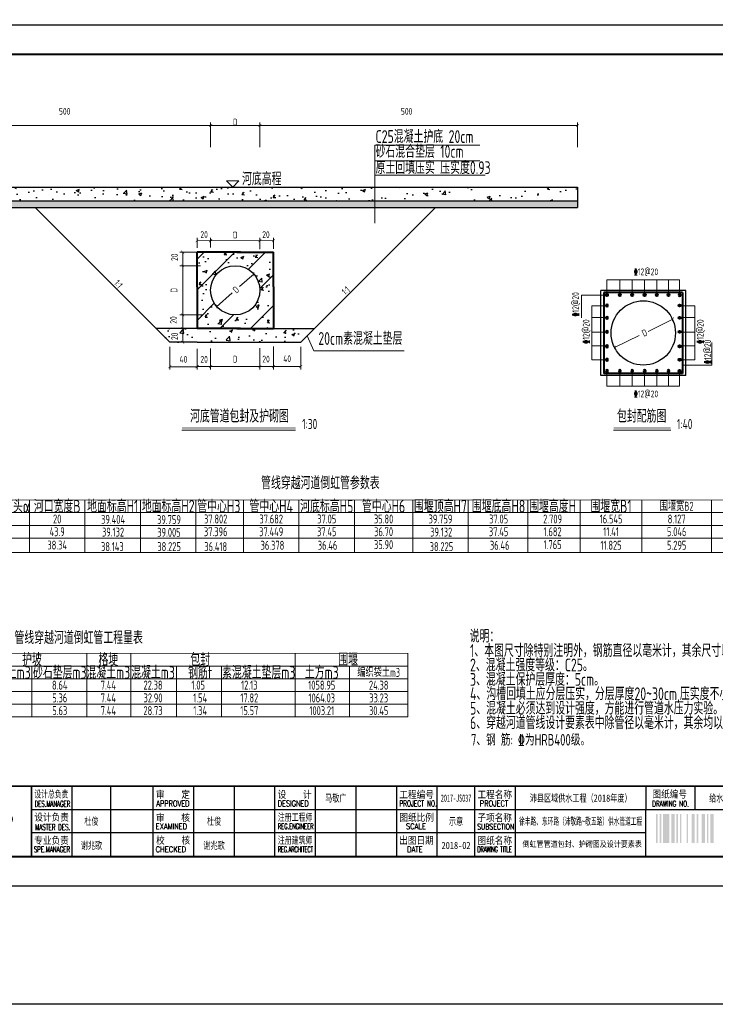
# Model space of a CAD drawing. Extents: x -493406 to 788281, y -294927 to -108123.
# Tile 4 of 9: x 453198 to 455910, y -294927 to -291086. Entities that reach past the tile are written whole.
import ezdxf
from ezdxf.enums import TextEntityAlignment as Align

# ---------------------------------------------------------------- set-up
doc = ezdxf.new("R2010")
doc.units = 0
doc.layers.add('GPSCOMMON', color=7, linetype='Continuous')
doc.layers.add('pp-com', color=7, linetype='Continuous')
for name, color, linetype, lineweight in [('标注', 4, 'Continuous', 13), ('粗线', 1, 'Continuous', 40), ('细线', 7, 'Continuous', 20), ('钢筋', 1, 'Continuous', 40)]:
    doc.layers.add(name, color=color, linetype=linetype, lineweight=lineweight)
doc.styles.add('gpshz', font='tssdeng.shx', dxfattribs={"width": 0.7, "bigfont": 'tssdchn.shx'})
doc.styles.add('图签', font='txt', dxfattribs={"width": 0.66})
doc.styles.add('图签 1', font='romanc.shx', dxfattribs={"width": 0.8})
doc.styles.add('图签1', font='romanc.shx', dxfattribs={"width": 0.8})
doc.dimstyles.new('1bi50', dxfattribs={"dimtxt": 35, "dimasz": 15, "dimexe": 15, "dimexo": 15, "dimgap": 0.01, "dimtad": 1, "dimdec": 0, "dimlfac": 0.5, "dimdsep": 46, "dimtxsty": 'gpshz', "dimblk": 'ARCHTICK', "dimcen": 2.5, "dimclrd": 256, "dimclre": 256, "dimclrt": 256, "dimadec": 0, "dimazin": 0, "dimtfac": 1, "dimtdec": 0, "dimtmove": 2, "dimatfit": 0, "dimfxl": 0, "dimlwd": -1, "dimlwe": -1, "dimarcsym": 0})

# ---------------------------------------------------------------- blocks, each defined once
blk = doc.blocks.new('_ArchTick')
at = {"color": 0, "linetype": 'ByBlock', "const_width": 0.15}
blk.add_lwpolyline([(-0.5, -0.5), (0.5, 0.5)], dxfattribs=at)
blk = doc.blocks.new('*D100')
at = {"layer": 'Defpoints', "color": 0}
for p in [(453889.1, -292290.8), (453833.5, -292344.2), (453889.1, -292344.2)]:
    blk.add_point(p, dxfattribs=at)
at = {"layer": '标注'}
for p, q in [((453885.3, -292290.8), (453822.2, -292290.8)), ((453833.5, -292290.8), (453833.5, -292344.2)), ((453885.3, -292344.2), (453822.2, -292344.2))]:
    blk.add_line(p, q, dxfattribs=at)
at = {"layer": '标注', "xscale": 11.25, "yscale": 11.25, "zscale": 11.25}
for p, rotation in [((453833.5, -292290.8), 90), ((453833.5, -292344.2), 270)]:
    blk.add_blockref('_ArchTick', p, dxfattribs=dict(at, rotation=rotation))
at = {"layer": '标注', "insert": (453801.9, -292321.1), "char_height": 26.25, "attachment_point": 5, "rotation": 90, "style": 'gpshz'}
blk.add_mtext('20', dxfattribs=at)
blk = doc.blocks.new('*D101')
at = {"layer": 'Defpoints', "color": 0}
for p in [(453906.1, -291992.7), (453833.5, -292045.8), (453907, -292045.8)]:
    blk.add_point(p, dxfattribs=at)
at = {"layer": '标注'}
for p, q in [((453902.4, -291992.7), (453822.2, -291992.7)), ((453833.5, -291992.7), (453833.5, -292045.8)), ((453903.2, -292045.8), (453822.2, -292045.8))]:
    blk.add_line(p, q, dxfattribs=at)
at = {"layer": '标注', "xscale": 11.25, "yscale": 11.25, "zscale": 11.25}
for p, rotation in [((453833.5, -291992.7), 90), ((453833.5, -292045.8), 270)]:
    blk.add_blockref('_ArchTick', p, dxfattribs=dict(at, rotation=rotation))
at = {"layer": '标注', "insert": (453801.7, -292012.6), "char_height": 26.25, "attachment_point": 5, "rotation": 90, "style": 'gpshz'}
blk.add_mtext('20', dxfattribs=at)
blk = doc.blocks.new('*D102')
at = {"layer": 'Defpoints', "color": 0}
for p in [(453907, -292045.8), (453833.5, -292237.8), (453908.2, -292237.8)]:
    blk.add_point(p, dxfattribs=at)
at = {"layer": '标注'}
for p, q in [((453903.2, -292045.8), (453822.2, -292045.8)), ((453833.5, -292045.8), (453833.5, -292237.8)), ((453904.5, -292237.8), (453822.2, -292237.8))]:
    blk.add_line(p, q, dxfattribs=at)
at = {"layer": '标注', "xscale": 11.25, "yscale": 11.25, "zscale": 11.25}
for p, rotation in [((453833.5, -292045.8), 90), ((453833.5, -292237.8), 270)]:
    blk.add_blockref('_ArchTick', p, dxfattribs=dict(at, rotation=rotation))
at = {"layer": '标注', "insert": (453799.6, -292141.8), "char_height": 26.2, "attachment_point": 5, "rotation": 90, "style": 'gpshz'}
blk.add_mtext('D', dxfattribs=at)
blk = doc.blocks.new('*D103')
at = {"layer": 'Defpoints', "color": 0}
for p in [(453908.2, -292237.8), (453833.5, -292290.8), (453915.6, -292290.8)]:
    blk.add_point(p, dxfattribs=at)
at = {"layer": '标注'}
for p, q in [((453904.5, -292237.8), (453822.2, -292237.8)), ((453833.5, -292237.8), (453833.5, -292290.8)), ((453911.9, -292290.8), (453822.2, -292290.8))]:
    blk.add_line(p, q, dxfattribs=at)
at = {"layer": '标注', "xscale": 11.25, "yscale": 11.25, "zscale": 11.25}
for p, rotation in [((453833.5, -292237.8), 90), ((453833.5, -292290.8), 270)]:
    blk.add_blockref('_ArchTick', p, dxfattribs=dict(at, rotation=rotation))
at = {"layer": '标注', "insert": (453797.3, -292257.6), "char_height": 26.25, "attachment_point": 5, "rotation": 90, "style": 'gpshz'}
blk.add_mtext('20', dxfattribs=at)
blk = doc.blocks.new('*D104')
at = {"layer": 'Defpoints', "color": 0}
for p in [(453942.3, -291948), (453889.3, -291980.4), (453942.4, -291978.1)]:
    blk.add_point(p, dxfattribs=at)
at = {"layer": '标注'}
for p, q in [((453942.4, -291974.3), (453942.2, -291936.8)), ((453889.3, -291976.6), (453889.2, -291937)), ((453889.2, -291948.2), (453942.3, -291948))]:
    blk.add_line(p, q, dxfattribs=at)
at = {"layer": '标注', "xscale": 11.25, "yscale": 11.25, "zscale": 11.25}
for p, rotation in [((453889.2, -291948.2), 180.1724947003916), ((453942.3, -291948), 0.1724947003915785)]:
    blk.add_blockref('_ArchTick', p, dxfattribs=dict(at, rotation=rotation))
at = {"layer": '标注', "insert": (453917, -291924.4), "char_height": 26.25, "attachment_point": 5, "rotation": 0.1725, "style": 'gpshz'}
blk.add_mtext('20', dxfattribs=at)
blk = doc.blocks.new('*D105')
at = {"layer": 'Defpoints', "color": 0}
for p in [(454134.3, -291948), (453942.4, -291978.1), (454134.4, -291984.4)]:
    blk.add_point(p, dxfattribs=at)
at = {"layer": '标注'}
for p, q in [((454134.4, -291980.7), (454134.2, -291936.8)), ((453942.4, -291974.3), (453942.2, -291937.4)), ((453942.3, -291948.6), (454134.3, -291948))]:
    blk.add_line(p, q, dxfattribs=at)
at = {"layer": '标注', "xscale": 11.25, "yscale": 11.25, "zscale": 11.25}
for p, rotation in [((453942.3, -291948.6), 180.1724947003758), ((454134.3, -291948), 0.1724947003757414)]:
    blk.add_blockref('_ArchTick', p, dxfattribs=dict(at, rotation=rotation))
at = {"layer": '标注', "insert": (454038.4, -291926), "char_height": 26.2, "attachment_point": 5, "rotation": 0.1725, "style": 'gpshz'}
blk.add_mtext('D', dxfattribs=at)
blk = doc.blocks.new('*D106')
at = {"layer": 'Defpoints', "color": 0}
for p in [(454187.3, -291948), (454134.4, -291984.4), (454187.4, -291983.1)]:
    blk.add_point(p, dxfattribs=at)
at = {"layer": '标注'}
for p, q in [((454187.4, -291979.4), (454187.3, -291936.8)), ((454134.4, -291980.7), (454134.2, -291937)), ((454134.3, -291948.2), (454187.3, -291948))]:
    blk.add_line(p, q, dxfattribs=at)
at = {"layer": '标注', "xscale": 11.25, "yscale": 11.25, "zscale": 11.25}
for p, rotation in [((454134.3, -291948.2), 180.1724947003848), ((454187.3, -291948), 0.1724947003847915)]:
    blk.add_blockref('_ArchTick', p, dxfattribs=dict(at, rotation=rotation))
at = {"layer": '标注', "insert": (454158.2, -291924.4), "char_height": 26.25, "attachment_point": 5, "rotation": 0.1725, "style": 'gpshz'}
blk.add_mtext('20', dxfattribs=at)
blk = doc.blocks.new('*D107')
at = {"layer": 'Defpoints', "color": 0}
for p in [(453782.7, -292359.1), (453889.3, -292401.5), (453889.3, -292440)]:
    blk.add_point(p, dxfattribs=at)
at = {"layer": '标注'}
for p, q in [((453782.7, -292362.8), (453782.7, -292451.3)), ((453889.3, -292405.2), (453889.3, -292451.3)), ((453782.7, -292440), (453889.3, -292440))]:
    blk.add_line(p, q, dxfattribs=at)
at = {"layer": '标注', "xscale": 11.25, "yscale": 11.25, "zscale": 11.25, "rotation": 180}
blk.add_blockref('_ArchTick', (453782.7, -292440), dxfattribs=at)
at = {"layer": '标注', "xscale": 11.25, "yscale": 11.25, "zscale": 11.25}
blk.add_blockref('_ArchTick', (453889.3, -292440), dxfattribs=at)
at = {"layer": '标注', "insert": (453836, -292411.1), "char_height": 26.25, "attachment_point": 5, "style": 'gpshz'}
blk.add_mtext('40', dxfattribs=at)
blk = doc.blocks.new('*D108')
at = {"layer": 'Defpoints', "color": 0}
for p in [(454294.1, -292357.9), (454187.4, -292400.3), (454294.1, -292438.8)]:
    blk.add_point(p, dxfattribs=at)
at = {"layer": '标注'}
for p, q in [((454294.1, -292361.6), (454294.1, -292450.1)), ((454187.4, -292404), (454187.4, -292450.1)), ((454187.4, -292438.8), (454294.1, -292438.8))]:
    blk.add_line(p, q, dxfattribs=at)
at = {"layer": '标注', "xscale": 11.25, "yscale": 11.25, "zscale": 11.25, "rotation": 180}
blk.add_blockref('_ArchTick', (454187.4, -292438.8), dxfattribs=at)
at = {"layer": '标注', "xscale": 11.25, "yscale": 11.25, "zscale": 11.25}
blk.add_blockref('_ArchTick', (454294.1, -292438.8), dxfattribs=at)
at = {"layer": '标注', "insert": (454240.8, -292408.9), "char_height": 26.25, "attachment_point": 5, "style": 'gpshz'}
blk.add_mtext('40', dxfattribs=at)
blk = doc.blocks.new('*D109')
at = {"layer": 'Defpoints', "color": 0}
for p in [(453942.4, -291498.8), (452706.6, -291587), (453942.4, -291587)]:
    blk.add_point(p, dxfattribs=at)
at = {"layer": '标注'}
for p, q in [((452706.6, -291583.2), (452706.6, -291487.5)), ((452706.6, -291498.8), (453942.4, -291498.8)), ((453942.4, -291583.2), (453942.4, -291487.5))]:
    blk.add_line(p, q, dxfattribs=at)
at = {"layer": '标注', "xscale": 11.25, "yscale": 11.25, "zscale": 11.25, "rotation": 180}
blk.add_blockref('_ArchTick', (452706.6, -291498.8), dxfattribs=at)
at = {"layer": '标注', "xscale": 11.25, "yscale": 11.25, "zscale": 11.25}
blk.add_blockref('_ArchTick', (453942.4, -291498.8), dxfattribs=at)
at = {"layer": '标注', "insert": (453373.2, -291443.6), "char_height": 26.25, "attachment_point": 5, "style": 'gpshz'}
blk.add_mtext('500', dxfattribs=at)
blk = doc.blocks.new('*D110')
at = {"layer": 'Defpoints', "color": 0}
for p in [(455373.2, -291498.8), (454134.4, -291587), (455373.2, -291587)]:
    blk.add_point(p, dxfattribs=at)
at = {"layer": '标注'}
for p, q in [((454134.4, -291583.2), (454134.4, -291487.5)), ((454134.4, -291498.8), (455373.2, -291498.8)), ((455373.2, -291583.2), (455373.2, -291487.5))]:
    blk.add_line(p, q, dxfattribs=at)
at = {"layer": '标注', "xscale": 11.25, "yscale": 11.25, "zscale": 11.25, "rotation": 180}
blk.add_blockref('_ArchTick', (454134.4, -291498.8), dxfattribs=at)
at = {"layer": '标注', "xscale": 11.25, "yscale": 11.25, "zscale": 11.25}
blk.add_blockref('_ArchTick', (455373.2, -291498.8), dxfattribs=at)
at = {"layer": '标注', "insert": (454706.6, -291443.6), "char_height": 26.25, "attachment_point": 5, "style": 'gpshz'}
blk.add_mtext('500', dxfattribs=at)
blk = doc.blocks.new('*D111')
at = {"layer": 'Defpoints', "color": 0}
for p in [(453889.3, -292366.1), (453942.4, -292365.3), (453942.4, -292438.8)]:
    blk.add_point(p, dxfattribs=at)
at = {"layer": '标注'}
for p, q in [((453889.3, -292369.9), (453889.3, -292450.1)), ((453942.4, -292369), (453942.4, -292450.1)), ((453889.3, -292438.8), (453942.4, -292438.8))]:
    blk.add_line(p, q, dxfattribs=at)
at = {"layer": '标注', "xscale": 11.25, "yscale": 11.25, "zscale": 11.25, "rotation": 180}
blk.add_blockref('_ArchTick', (453889.3, -292438.8), dxfattribs=at)
at = {"layer": '标注', "xscale": 11.25, "yscale": 11.25, "zscale": 11.25}
blk.add_blockref('_ArchTick', (453942.4, -292438.8), dxfattribs=at)
at = {"layer": '标注', "insert": (453917, -292411), "char_height": 26.25, "attachment_point": 5, "style": 'gpshz'}
blk.add_mtext('20', dxfattribs=at)
blk = doc.blocks.new('*D112')
at = {"layer": 'Defpoints', "color": 0}
for p in [(453942.4, -292365.3), (454134.4, -292364.1), (454134.4, -292438.8)]:
    blk.add_point(p, dxfattribs=at)
at = {"layer": '标注'}
for p, q in [((453942.4, -292369), (453942.4, -292450.1)), ((454134.4, -292367.8), (454134.4, -292450.1)), ((453942.4, -292438.8), (454134.4, -292438.8))]:
    blk.add_line(p, q, dxfattribs=at)
at = {"layer": '标注', "xscale": 11.25, "yscale": 11.25, "zscale": 11.25, "rotation": 180}
blk.add_blockref('_ArchTick', (453942.4, -292438.8), dxfattribs=at)
at = {"layer": '标注', "xscale": 11.25, "yscale": 11.25, "zscale": 11.25}
blk.add_blockref('_ArchTick', (454134.4, -292438.8), dxfattribs=at)
at = {"layer": '标注', "insert": (454038.4, -292410.4), "char_height": 26.2, "attachment_point": 5, "style": 'gpshz'}
blk.add_mtext('D', dxfattribs=at)
blk = doc.blocks.new('*D113')
at = {"layer": 'Defpoints', "color": 0}
for p in [(454187.4, -292356.7), (454134.4, -292364.1), (454187.4, -292438.8)]:
    blk.add_point(p, dxfattribs=at)
at = {"layer": '标注'}
for p, q in [((454134.4, -292367.8), (454134.4, -292450.1)), ((454187.4, -292360.4), (454187.4, -292450.1)), ((454134.4, -292438.8), (454187.4, -292438.8))]:
    blk.add_line(p, q, dxfattribs=at)
at = {"layer": '标注', "xscale": 11.25, "yscale": 11.25, "zscale": 11.25, "rotation": 180}
blk.add_blockref('_ArchTick', (454134.4, -292438.8), dxfattribs=at)
at = {"layer": '标注', "xscale": 11.25, "yscale": 11.25, "zscale": 11.25}
blk.add_blockref('_ArchTick', (454187.4, -292438.8), dxfattribs=at)
at = {"layer": '标注', "insert": (454158.6, -292410.1), "char_height": 26.25, "attachment_point": 5, "style": 'gpshz'}
blk.add_mtext('20', dxfattribs=at)
blk = doc.blocks.new('gj')
blk.add_hatch(color=256).paths.add_polyline_path([(2, 0, 1), (-2, 0, 1)])
blk.add_circle((0, 0), 2)
blk = doc.blocks.new('*D114')
at = {"layer": 'Defpoints', "color": 0}
for p in [(453942.4, -291498.8), (454134.4, -291498.8), (454134.4, -291498.8)]:
    blk.add_point(p, dxfattribs=at)
at = {"layer": '标注'}
for p, q in [((453942.4, -291495), (453942.4, -291487.5)), ((453942.4, -291498.8), (454134.4, -291498.8)), ((454134.4, -291495), (454134.4, -291487.5))]:
    blk.add_line(p, q, dxfattribs=at)
at = {"layer": '标注', "xscale": 11.25, "yscale": 11.25, "zscale": 11.25, "rotation": 180}
blk.add_blockref('_ArchTick', (453942.4, -291498.8), dxfattribs=at)
at = {"layer": '标注', "xscale": 11.25, "yscale": 11.25, "zscale": 11.25}
blk.add_blockref('_ArchTick', (454134.4, -291498.8), dxfattribs=at)
at = {"layer": '标注', "insert": (454038.4, -291485.6), "char_height": 26.2, "attachment_point": 5, "style": 'gpshz'}
blk.add_mtext('D', dxfattribs=at)
blk = doc.blocks.new('*U69')
at = {"color": 0}
for p, q in [((129, 10.34), (129, 34.34)), ((142.36, 10.34), (142.36, 34.34)), ((157, 10.34), (157, 34.34)), ((171, 10.34), (171, 34.34)), ((185, 10.34), (185, 34.34)), ((199, 10.34), (199, 34.34)), ((213, 10.34), (213, 34.34)), ((227, 10.34), (227, 34.34)), ((255, 10.34), (255, 34.34)), ((268, 10.34), (268, 34.34)), ((282, 10.34), (282, 34.34)), ((327, 34.34), (327, 26.34)), ((343.88, 34.34), (343.88, 26.34)), ((115, 26.34), (330, 26.34)), ((327, 26.34), (410, 26.34)), ((327, 10.34), (327, 26.34)), ((115, 18.34), (327, 18.34))]:
    blk.add_line(p, q, dxfattribs=at)
blk.add_lwpolyline([(0, 0), (420, 0), (420, 297), (0, 297)], close=True, dxfattribs=at)
for points, const_width in [([(410, 10), (410, 287), (25, 287), (25, 10), (410, 10)], 0.75), ([(25, 34.34), (410, 34.34)], 0.5), ([(115, 10.34), (115, 34.34)], 0.5), ([(241, 10.34), (241, 34.34)], 0.5), ([(327, 10.34), (327, 26.34)], 0.35), ([(327, 26.34), (410, 26.34)], 0.35)]:
    blk.add_lwpolyline(points, dxfattribs=dict(at, const_width=const_width))
for points in [[(330.54, 14.73), (330.54, 24.73), (331.09, 14.73), (331.09, 24.73)], [(331.74, 14.73), (331.74, 24.73), (332.29, 14.73), (332.29, 24.73)], [(332.94, 14.73), (332.94, 24.73), (335.14, 14.73), (335.14, 24.73)], [(335.79, 14.73), (335.79, 24.73), (336.89, 14.73), (336.89, 24.73)], [(337.54, 14.73), (337.54, 24.73), (338.09, 14.73), (338.09, 24.73)], [(338.74, 14.73), (338.74, 24.73), (339.29, 14.73), (339.29, 24.73)], [(341.04, 14.73), (341.04, 24.73), (341.59, 14.73), (341.59, 24.73)], [(342.79, 14.73), (342.79, 24.73), (343.89, 14.73), (343.89, 24.73)], [(344.54, 14.73), (344.54, 24.73), (345.09, 14.73), (345.09, 24.73)], [(346.29, 14.73), (346.29, 24.73), (347.39, 14.73), (347.39, 24.73)], [(348.04, 14.73), (348.04, 24.73), (348.59, 14.73), (348.59, 24.73)], [(349.24, 14.73), (349.24, 24.73), (350.34, 14.73), (350.34, 24.73)]]:
    blk.add_solid(points, dxfattribs=at)
at = {"color": 0, "linetype": 'Continuous'}
for s, height, style, width, p in [('设计总负责', 2.5, '图签', 0.67, (115.98, 30.39)), ('审    定', 2.5, '图签', 0.85, (157.92, 30.22)), ('设    计', 2.5, '图签', 0.85, (199.94, 30.25)), ('工程编号', 2.5, '图签', 0.85, (241.94, 30.2)), ('工程名称', 2.5, '图签', 0.85, (268.91, 30.22)), ('图纸编号', 2.5, '图签', 0.85, (329.28, 30.36)), ('DES.MANAGER', 2, '图签1', 0.55, (116.1, 27.26)), ('APPROVED', 2, '图签 1', 0.75, (158.02, 27.38)), ('DESIGNED', 2, '图签 1', 0.78, (199.99, 27.38)), ('PROJECT NO.', 2, '图签 1', 0.6, (241.93, 27.38)), ('PROJECT', 2, '图签 1', 0.8, (269.68, 27.39)), ('DRAWING NO.', 2, '图签 1', 0.59, (329.18, 27.29)), ('CSCEC AECOM CONSULTANTS CO.,LTD', 3, '图签', 1.07, (41.06, 21.47)), ('设计负责', 2.5, '图签', 0.85, (115.98, 22.4)), ('审    核', 2.5, '图签', 0.85, (157.92, 22.21)), ('注册工程师', 2.5, '图签', 0.68, (200, 22.38)), ('图纸比例', 2.5, '图签', 0.85, (241.94, 22.31)), ('子项名称', 2.5, '图签', 0.85, (268.88, 22.24)), ('MASTER DES.', 2, '图签1', 0.57, (116.21, 19.2)), ('EXAMINED', 2, '图签 1', 0.79, (157.88, 19.46)), ('REG.ENGINEER', 2, '图签 1', 0.53, (199.98, 19.5)), ('SCALE', 2, '图签 1', 0.8, (244.22, 19.48)), ('SUBSECTION', 2, '图签 1', 0.64, (268.76, 19.39)), ('专业负责', 2.5, '图签', 0.85, (115.95, 14.38)), ('校    核', 2.5, '图签', 0.85, (158, 14.42)), ('注册建筑师', 2.5, '图签', 0.68, (200.02, 14.45)), ('出图日期', 2.5, '图签', 0.85, (241.87, 14.4)), ('图纸名称', 2.5, '图签', 0.85, (268.91, 14.33)), ('SPE.MANAGER', 2, '图签 1', 0.56, (115.81, 11.53)), ('CHECKED', 2, '图签 1', 0.85, (157.85, 11.55)), ('REG.ARCHITECT', 2, '图签 1', 0.5, (199.98, 11.52)), ('DATE', 2, '图签 1', 0.8, (244.61, 11.52)), ('DRAWING TITLE', 2, '图签 1', 0.5, (268.86, 11.53))]:
    blk.add_text(s, height=height, dxfattribs=dict(at, style=style, width=width)).set_placement(p)
at = {"color": 0, "linetype": 'Continuous', "style": '图签', "flags": 8}
for tag, width, p, p2 in [('设计总负责', 0.611046, (130.25, 28.99), (141.11, 28.99)), ('工程名称', 2.988281, (283.25, 28.99), (325.75, 28.99)), ('图纸编号', 2.575163, (345.13, 28.99), (381.76, 28.99)), ('子项名称', 2.988281, (283.25, 20.99), (325.75, 20.99))]:
    blk.add_attdef(tag, text='', height=2.5, dxfattribs=dict(at, width=width)).set_placement(p, p2, align=Align.FIT)
at = {"color": 0, "linetype": 'Continuous', "ltscale": 0.055, "style": '图签', "flags": 8}
for tag, width, p, p2 in [('审定', 1.617188, (172.25, 28.99), (183.75, 28.99)), ('设计', 1.617188, (214.25, 28.99), (225.75, 28.99)), ('工程编号', 0.738284, (256.25, 28.99), (266.75, 28.99)), ('版本', 1.530605, (397.87, 28.99), (408.75, 28.99)), ('设计负责', 0.763807, (130.25, 20.99), (141.11, 20.99)), ('审核', 1.617188, (172.25, 20.99), (183.75, 20.99)), ('注册工程师', 0.646875, (214.25, 20.99), (225.75, 20.99)), ('图纸比例', 0.738284, (256.25, 20.99), (266.75, 20.99)), ('专业负责', 0.763807, (130.25, 12.65), (141.11, 12.65)), ('校核', 1.617188, (172.25, 12.65), (183.75, 12.65)), ('注册建筑师', 0.646875, (214.25, 12.65), (225.75, 12.65)), ('出图日期', 0.738284, (256.25, 12.65), (266.75, 12.65))]:
    blk.add_attdef(tag, text='', height=2.5, dxfattribs=dict(at, width=width)).set_placement(p, p2, align=Align.FIT)
at = {"color": 0, "linetype": 'Continuous', "style": '图签'}
for tag, p, width in [('设计证书', (43.26, 16.37), 1.55), ('咨询证书', (43.26, 12.88), 0.9)]:
    blk.add_attdef(tag, p, '', height=2, dxfattribs=dict(at, width=width))
at = {"color": 0, "linetype": 'Continuous', "style": '图签', "width": 0.85}
for tag, height, p in [('图纸名称_2_1', 2.2, (305.02, 15.12)), ('图纸名称_1_1', 2.5, (305.02, 13.35)), ('图纸名称_2_2', 2.2, (305.02, 11.51))]:
    blk.add_attdef(tag, text='', height=height, dxfattribs=at).set_placement(p, align=Align.CENTER)
blk = doc.blocks.new('20180504.1549202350')
at = {"layer": 'GPSCOMMON'}
h = blk.add_hatch(dxfattribs=at)
h.set_pattern_fill('AR-CONC', color=256, scale=0.666665, style=0)
h.set_pattern_definition([(50, (-826994.75, 120565.01), (121.456142, -10.6260305), [12.699968, -139.699651]), (355, (-826994.75, 120565.01), (-23.495556, 127.370912), [10.159975, -111.76011]), (100.451445, (-826984.63, 120564.13), (97.960586, 116.744876), [10.793312, -118.726533]), (46.1842, (-826994.75, 120598.88), (180.718909, -28.028149), [19.049952, -209.549476]), (96.635558, (-826979.7, 120596.54), (158.269027, 164.950337), [16.189975, -178.08996]), (351.184151, (-826994.75, 120598.88), (158.269027, 164.950337), [15.23994, -167.639402]), (21, (-826977.82, 120590.41), (101.076008, -68.176628), [12.699968, -139.699651]), (326, (-826977.82, 120590.41), (41.201249, 122.79167), [10.159975, -111.759721]), (71.451445, (-826969.4, 120584.73), (142.277257, 54.615043), [10.793312, -118.726328]), (37.5, (-826994.75, 120565.013), (2.0590637, 56.369885), [0, -110.4050573, 0, -113.4530497, 0, -112.183053]), (7.5, (-826994.75, 120565.013), (44.5463303, 66.786883), [0, -64.6851716, 0, -107.8650637, 0, -42.7565598]), (327.5, (-827032.513, 120565.013), (90.3935041, -3.8191531), [0, -42.3332275, 0, -132.0796698, 0, -175.259562]), (317.5, (-827049.446, 120565.01), (98.7525407, 16.9509516), [0, -55.033196, 0, -87.7144474, 0, -124.459689])])
h.paths.add_polyline_path([(454926.38, -291739.11), (453185.05, -291739.11), (453238.38, -291792.44), (454873.04, -291792.44)])
h.paths.add_polyline_path([(452706.56, -291739.11), (452706.56, -291792.44), (453238.38, -291792.44), (453185.05, -291739.11)])
h.paths.add_polyline_path([(455373.22, -291792.44), (455373.22, -291739.11), (454926.38, -291739.11), (454873.04, -291792.44)])
h = blk.add_hatch(dxfattribs=at)
h.set_pattern_fill('DOTS', color=256, scale=13.3333, style=0)
h.set_pattern_definition([(0, (-826994.751, 120565.013), (10.58330687, 21.16661375), [0, -21.16661375])])
h.paths.add_polyline_path([(454873.04, -291792.44), (453238.38, -291792.44), (453265.05, -291819.11), (454846.38, -291819.11)])
h.paths.add_polyline_path([(452706.56, -291792.44), (452706.56, -291819.11), (453265.05, -291819.11), (453238.38, -291792.44)])
h.paths.add_polyline_path([(455373.22, -291819.11), (455373.22, -291792.44), (454873.04, -291792.44), (454846.38, -291819.11)])
h = blk.add_hatch(dxfattribs=at)
h.set_pattern_fill('ANSI31', color=256, scale=26.6666, style=0)
h.set_pattern_definition([(45, (-200347.76, -24885.18), (-59.868224, 59.868224), [])])
h.paths.add_polyline_path([(454187.42, -291992.73), (454044.58, -291992.73), (453889.33, -291992.73), (453889.33, -292128.44), (453889.33, -292290.82), (454059.42, -292290.82), (454187.42, -292290.82), (454187.42, -292128.44)])
h.paths.add_polyline_path([(454134.38, -292141.78, -1), (453942.38, -292141.78, -1)], flags=16)
h.paths.add_polyline_path([(453828.11, -292345.9), (453828.11, -292296.36), (453782.35, -292296.36), (453782.35, -292345.9)], flags=9)
h = blk.add_hatch(dxfattribs=at)
h.set_pattern_fill('AR-CONC', color=256, scale=0.666665, style=0)
h.set_pattern_definition([(50, (-771055.63, 171698.15), (121.456142, -10.6260305), [12.699968, -139.699651]), (355, (-771055.63, 171698.15), (-23.495556, 127.370912), [10.159975, -111.76011]), (100.451445, (-771045.51, 171697.26), (97.960586, 116.744876), [10.793312, -118.726533]), (46.1842, (-771055.63, 171732.01), (180.718909, -28.028149), [19.049952, -209.549476]), (96.635558, (-771040.57, 171729.68), (158.269027, 164.950337), [16.189975, -178.08996]), (351.184151, (-771055.63, 171732.01), (158.269027, 164.950337), [15.23994, -167.639402]), (21, (-771038.69, 171723.55), (101.076008, -68.176628), [12.699968, -139.699651]), (326, (-771038.7, 171723.55), (41.201249, 122.79167), [10.159975, -111.759721]), (71.451445, (-771030.27, 171717.86), (142.277257, 54.615043), [10.793312, -118.726328]), (37.5, (-771055.628, 171698.146), (2.0590637, 56.369885), [0, -110.4050573, 0, -113.4530497, 0, -112.183053]), (7.5, (-771055.63, 171698.146), (44.5463303, 66.786883), [0, -64.6851716, 0, -107.8650637, 0, -42.7565598]), (327.5, (-771093.39, 171698.146), (90.3935041, -3.8191531), [0, -42.3332275, 0, -132.07967, 0, -175.259562]), (317.5, (-771110.32, 171698.146), (98.7525407, 16.9509516), [0, -55.033196, 0, -87.7144474, 0, -124.459689])])
h.paths.add_polyline_path([(454187.42, -291992.73), (454044.58, -291992.73), (453889.33, -291992.73), (453889.33, -292128.44), (453889.33, -292290.82), (454059.42, -292290.82), (454187.42, -292290.82), (454187.42, -292128.44)])
h.paths.add_polyline_path([(454134.38, -292141.78, -1), (453942.38, -292141.78, -1)], flags=16)
h = blk.add_hatch(dxfattribs=at)
h.set_pattern_fill('AR-CONC', color=256, scale=0.666665, style=0)
h.set_pattern_definition([(50, (-200347.76, -24885.18), (121.456142, -10.62603), [12.699968, -139.69965]), (355, (-200347.76, -24885.18), (-23.495159, 127.370777), [10.159975, -111.75972]), (100.451, (-200337.64, -24886.07), (97.961423, 116.744167), [10.793306, -118.72637]), (46.1842, (-200347.76, -24851.32), (180.71891, -28.02815), [19.04995, -209.549476]), (96.6356, (-200332.7, -24853.65), (158.269094, 164.94996), [16.18996, -178.089555]), (351.184, (-200347.76, -24851.32), (158.26934, 164.949666), [15.23996, -167.63958]), (21, (-200330.83, -24859.78), (101.076334, -68.176842), [12.699968, -139.69965]), (326, (-200330.83, -24859.78), (41.20125, 122.79167), [10.159975, -111.75972]), (71.4514, (-200322.4, -24865.46), (142.277305, 54.615102), [10.793306, -118.72637]), (37.5, (-200347.76, -24885.183), (2.0590637, 56.369885), [0, -110.405057, 0, -113.45305, 0, -112.183053]), (7.5, (-200347.76, -24885.18), (44.5463303, 66.786883), [0, -64.6851716, 0, -107.8650637, 0, -42.75656]), (327.5, (-200385.522, -24885.183), (90.393504, -3.819153), [0, -42.3332275, 0, -132.07967, 0, -175.259562]), (317.5, (-200402.456, -24885.18), (98.752541, 16.950952), [0, -55.033196, 0, -87.714447, 0, -124.459689])])
h.paths.add_polyline_path([(454347.42, -292290.82), (454187.42, -292290.82), (454044.58, -292290.82), (453889.33, -292290.82), (453729.33, -292290.82), (453782.67, -292344.15), (453889.33, -292344.15), (454214.67, -292344.15), (454294.09, -292344.15)])
h.paths.add_polyline_path([(453828.11, -292345.9), (453828.11, -292296.36), (453782.35, -292296.36), (453782.35, -292345.9)], flags=9)
for p, q in [((452706.56, -291739.11), (455373.22, -291739.11)), ((455373.22, -291739.11), (455373.22, -291819.11)), ((452706.56, -291792.44), (455373.22, -291792.44)), ((452706.56, -291819.11), (455373.22, -291819.11)), ((455464.02, -292473.71), (455464.02, -292142.71)), ((455795.02, -292142.71), (455464.02, -292142.71)), ((455795.02, -292473.71), (455795.02, -292142.71)), ((453889.33, -292290.82), (453729.33, -292290.82)), ((454187.42, -292290.82), (454347.42, -292290.82)), ((453889.33, -292344.15), (453782.67, -292344.15)), ((453889.33, -292344.15), (454214.67, -292344.15)), ((454214.67, -292344.15), (454294.09, -292344.15)), ((455795.02, -292473.71), (455464.02, -292473.71))]:
    blk.add_line(p, q, dxfattribs=at)
blk.add_lwpolyline([(451460.3, -283910.4), (458292.3, -283910.4), (458292.3, -294926.9), (451460.3, -294926.9)], close=True, dxfattribs=at)
for centre, radius in [((454038.38, -292141.78), 96), ((455629.52, -292308.21), 125.5)]:
    blk.add_circle(centre, radius, dxfattribs=at)
at = {"layer": '标注'}
for p, q in [((454582.11, -291879.36), (454582.11, -291575.44)), ((454582.11, -291575.44), (454991.7, -291575.44)), ((454582.11, -291636.5), (454992.6, -291636.5)), ((454582.11, -291692.22), (455013.2, -291692.22)), ((454052.3, -291715.12), (454004.32, -291715.12)), ((454004.32, -291715.12), (454028.31, -291739.11)), ((454028.31, -291739.11), (454052.3, -291715.12)), ((454112.11, -292077.99), (454055.27, -292127.17)), ((455487.82, -292160.11), (455487.82, -292100.61)), ((455487.82, -292100.61), (455771.22, -292100.61)), ((455537.62, -292160.11), (455537.62, -292100.61)), ((455585.92, -292160.11), (455585.92, -292100.61)), ((455634.72, -292160.11), (455634.72, -292100.61)), ((455682.02, -292160.11), (455682.02, -292100.61)), ((455727.62, -292160.11), (455727.62, -292100.61)), ((455771.22, -292160.11), (455771.22, -292100.61)), ((453964.64, -292205.57), (454026.83, -292151.77)), ((455476.22, -292160.81), (455387.87, -292160.81)), ((455387.87, -292248.57), (455387.87, -292160.81)), ((455487.82, -292202.51), (455428.32, -292202.51)), ((455428.32, -292202.51), (455428.32, -292412.51)), ((455771.22, -292202.51), (455830.73, -292202.51)), ((455830.73, -292202.51), (455830.73, -292412.51)), ((455487.82, -292247.61), (455428.32, -292247.61)), ((455744.87, -292253.81), (455647.87, -292301.91)), ((455771.22, -292247.61), (455830.73, -292247.61)), ((454318.92, -292319.33), (454344.41, -292377.75)), ((455487.82, -292305.31), (455428.32, -292305.31)), ((455519.17, -292363.62), (455613.11, -292317.92)), ((455771.22, -292305.31), (455830.73, -292305.31)), ((455487.82, -292358.81), (455428.32, -292358.81)), ((455771.22, -292358.81), (455830.73, -292358.81)), ((455897.27, -292433.61), (455897.27, -292345.86)), ((454344.41, -292377.75), (454697.4, -292377.75)), ((455487.82, -292412.51), (455428.32, -292412.51)), ((455771.22, -292412.51), (455830.73, -292412.51)), ((455782.82, -292433.61), (455897.27, -292433.61)), ((455487.82, -292456.31), (455487.82, -292515.82)), ((455537.62, -292456.31), (455537.62, -292515.82)), ((455585.92, -292456.31), (455585.92, -292515.82)), ((455634.72, -292456.31), (455634.72, -292515.82)), ((455682.02, -292456.31), (455682.02, -292515.82)), ((455727.62, -292456.31), (455727.62, -292515.82)), ((455771.22, -292456.31), (455771.22, -292515.82)), ((455487.82, -292515.82), (455771.22, -292515.82)), ((453830.12, -292687.82), (454273.88, -292687.82)), ((455513.85, -292687.82), (455736.83, -292687.82)), ((453235.77, -292959.4), (453235.77, -293164.1)), ((453452.22, -292959.4), (453452.22, -293164.1)), ((453668.67, -292959.4), (453668.67, -293164.1)), ((453885.13, -292959.4), (453885.13, -293164.1)), ((454070.34, -292959.4), (454070.34, -293164.1)), ((454286.79, -292959.4), (454286.79, -293164.1)), ((454503.24, -292959.4), (454503.24, -293164.1)), ((454730.32, -292959.4), (454730.32, -293164.1)), ((454946.77, -292959.4), (454946.77, -293164.1)), ((455179, -292959.4), (455179, -293164.1)), ((455383.13, -292959.4), (455383.13, -293164.1)), ((455624.39, -292959.4), (455624.39, -293164.1)), ((455894.81, -292959.4), (455894.81, -293164.1)), ((452298.31, -293009.01), (456502.85, -293009.01)), ((452298.31, -293058.61), (456502.85, -293058.61)), ((452298.31, -293108.22), (456502.85, -293108.22)), ((452298.31, -293164.1), (456502.85, -293164.1)), ((453459.4, -293557.71), (453459.4, -293806.06)), ((453631.5, -293557.71), (453631.5, -293806.06)), ((454272, -293557.71), (454272, -293806.06)), ((452632.01, -293607.54), (454711.4, -293607.54)), ((453245.68, -293607.38), (453245.68, -293806.05)), ((453808.9, -293607.38), (453808.9, -293806.06)), ((453984.83, -293607.38), (453984.83, -293806.06)), ((454484.03, -293607.54), (454484.03, -293806.06)), ((452341.2, -293657.21), (454711.4, -293657.21)), ((452341.2, -293706.88), (454711.4, -293706.88)), ((452341.2, -293756.38), (454711.4, -293756.55)), ((452341.2, -293756.39), (454711.4, -293756.39)), ((452341.2, -293806.05), (454711.4, -293806.06))]:
    blk.add_line(p, q, dxfattribs=at)
for points, const_width in [([(453830.12, -292678.85), (454273.88, -292678.85)], 3.75), ([(455513.85, -292678.85), (455736.83, -292678.85)], 3.75), ([(452298.31, -292959.4), (456502.85, -292959.4), (456502.85, -293164.1)], 3.01), ([(452341.2, -293557.87), (454711.4, -293557.87), (454711.4, -293806.06)], 3.02)]:
    blk.add_lwpolyline(points, dxfattribs=dict(at, const_width=const_width))
at = {"layer": '粗线'}
for p, q in [((453889.33, -292128.44), (453889.33, -291992.73)), ((454059.42, -291992.73), (453889.33, -291992.73)), ((454044.58, -291992.73), (454187.42, -291992.73)), ((454187.42, -292128.44), (454187.42, -291992.73)), ((453889.33, -292128.44), (453889.33, -292290.82)), ((454187.42, -292128.44), (454187.42, -292290.82)), ((455476.22, -292150.71), (455476.22, -292465.71)), ((455782.82, -292150.71), (455476.22, -292150.71)), ((455782.82, -292150.71), (455782.82, -292465.71)), ((454059.42, -292290.82), (453889.33, -292290.82)), ((454044.58, -292290.82), (454187.42, -292290.82)), ((455782.82, -292465.71), (455476.22, -292465.71))]:
    blk.add_line(p, q, dxfattribs=at)
at = {"layer": '细线'}
for p, q in [((453257.62, -291819.11), (453782.67, -292344.15)), ((454819.14, -291819.11), (454294.09, -292344.15))]:
    blk.add_line(p, q, dxfattribs=at)
at = {"layer": 'pp-com'}
ref = blk.add_blockref('*U69', (451944.4, -294464.23), dxfattribs=dict(at, xscale=11.3, yscale=11.3, zscale=11.3))
ref.add_attrib('图纸编号', '给水－施－A－04－水－10', dxfattribs={"layer": '0', "color": 0, "height": 28.25, "style": '图签', "width": 0.7, "flags": 8}).set_placement((456051.32, -294136.65), align=Align.CENTER)
ref.add_attrib('子项名称', '徐丰路、东环路（沛敬路~敬五路）供水管道工程', dxfattribs={"layer": '0', "color": 0, "height": 28.25, "style": '图签', "width": 0.552871, "flags": 8}).set_placement((455145.13, -294227.05), (455625.38, -294227.05), align=Align.FIT)
ref.add_attrib('工程名称', '沛县区域供水工程（2018年度）', dxfattribs={"layer": '0', "color": 0, "height": 28.25, "style": '图签', "width": 0.7, "flags": 8}).set_placement((455385.25, -294136.65), align=Align.CENTER)
ref.add_attrib('出图日期', '2018-02', dxfattribs={"layer": '0', "color": 0, "height": 28.25, "style": '图签', "width": 0.7, "flags": 8}).set_placement((454899.35, -294321.28), align=Align.CENTER)
ref.add_attrib('图纸比例', '示意', dxfattribs={"layer": '0', "color": 0, "height": 28.25, "style": '图签', "width": 0.7, "flags": 8}).set_placement((454899.35, -294227.05), align=Align.CENTER)
ref.add_attrib('工程编号', '2017-JS037', dxfattribs={"layer": '0', "color": 0, "height": 28.25, "style": '图签', "width": 0.587346, "flags": 8}).set_placement((454840.03, -294136.65), (454958.68, -294136.65), align=Align.FIT)
ref.add_attrib('设计', '马敬广', dxfattribs={"layer": '0', "color": 0, "height": 28.25, "style": '图签', "width": 0.7, "flags": 8}).set_placement((454430.4, -294136.65), align=Align.CENTER)
ref.add_attrib('校核', '谢兆歌', dxfattribs={"layer": '0', "color": 0, "height": 28.25, "style": '图签', "width": 0.7, "flags": 8}).set_placement((453955.8, -294321.28), align=Align.CENTER)
ref.add_attrib('审核', '杜俊', dxfattribs={"layer": '0', "color": 0, "height": 28.25, "style": '图签', "width": 0.7, "flags": 8}).set_placement((453955.8, -294227.05), align=Align.CENTER)
ref.add_attrib('专业负责', '谢兆歌', dxfattribs={"layer": '0', "color": 0, "height": 28.25, "style": '图签', "width": 0.7, "flags": 8}).set_placement((453477.6, -294321.28), align=Align.CENTER)
ref.add_attrib('设计负责', '杜俊', dxfattribs={"layer": '0', "color": 0, "height": 28.25, "style": '图签', "width": 0.7, "flags": 8}).set_placement((453477.6, -294227.05), align=Align.CENTER)
ref.add_attrib('图纸名称_1_1', '倒虹管管道包封、护砌图及设计要素表', dxfattribs={"layer": '0', "color": 0, "height": 23, "style": '图签', "width": 0.85}).set_placement((455391.16, -294313.32), align=Align.CENTER)
at = {"layer": '标注', "yscale": 11.25, "zscale": 11.25}
for p, xscale, rotation in [((454110.98, -292078.97), 11.2499999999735, 40.8651172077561), ((453965.78, -292204.59), 11.2499999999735, 220.8651172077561), ((455744.87, -292253.81), 11.25000000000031, 25.94412382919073), ((455518.71, -292364.94), 11.25000000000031, 205.9441238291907)]:
    blk.add_blockref('_ArchTick', p, dxfattribs=dict(at, xscale=xscale, rotation=rotation))
at = {"layer": '钢筋', "yscale": 2, "zscale": 2, "rotation": 180}
for p, xscale in [((455487.82, -292160.11), 2), ((455537.62, -292160.11), 2), ((455585.92, -292160.11), 2), ((455634.72, -292160.11), 2), ((455682.02, -292160.11), 2), ((455727.62, -292160.11), 2), ((455771.22, -292160.11), -2)]:
    blk.add_blockref('gj', p, dxfattribs=dict(at, xscale=xscale))
at = {"layer": '钢筋', "yscale": 2, "zscale": 2}
for p, xscale in [((455487.82, -292201.11), -2), ((455771.22, -292201.11), 2), ((455487.82, -292249.01), -2), ((455771.22, -292249.01), 2), ((455487.82, -292303.91), -2), ((455771.22, -292303.91), 2), ((455487.82, -292360.21), -2), ((455771.22, -292360.21), 2), ((455487.82, -292412.51), -2), ((455771.22, -292412.51), 2), ((455487.82, -292456.31), -2), ((455537.62, -292456.31), -2), ((455585.92, -292456.31), -2), ((455634.72, -292456.31), -2), ((455682.02, -292456.31), -2), ((455727.62, -292456.31), -2), ((455771.22, -292456.31), 2)]:
    blk.add_blockref('gj', p, dxfattribs=dict(at, xscale=xscale))
at = {"layer": '标注', "style": 'gpshz', "width": 0.7}
for s, height, p in [('C25混凝土护底 20cm', 50, (454585.53, -291567.04)), ('砂石混合垫层 10cm', 50, (454585.53, -291624.9)), ('原土回填压实 压实度0.93', 50, (454585.53, -291688.42)), ('河底高程', 50, (454064.75, -291732.02)), ('%%13212@20', 26.25, (455592.32, -292082.75)), ('%%13212@20', 26.25, (455592.32, -292558.92)), ('管线穿越河道倒虹管参数表', 50, (454139.17, -292918.06)), ('管线穿越河道倒虹管工程量表', 50, (453177.41, -293521.86)), ('说明：', 50, (454952.37, -293515.79)), ('1、本图尺寸除特别注明外，钢筋直径以毫米计，其余尺寸以厘米计。', 50, (454953.86, -293572.04)), ('2、混凝土强度等级：C25。', 50, (454953.86, -293628.29)), ('3、混凝土保护层厚度：5cm。', 50, (454953.86, -293684.54)), ('4、沟槽回填土应分层压实，分层厚度20~30cm,压实度不小于0.93。', 50, (454953.86, -293740.53)), ('5、混凝土必须达到设计强度，方能进行管道水压力实验。', 50, (454953.86, -293797.04)), ('6、穿越河道管线设计要素表中除管径以毫米计，其余均以米计。', 50, (454953.86, -293853.66)), ('7、钢 筋: %%132为HRB400级。', 45.2, (454957.4, -293917.74))]:
    blk.add_text(s, height=height, dxfattribs=at).set_placement(p)
for s, rotation, p in [('1:1', 309.60284, (453563.69, -292114.92)), ('1:1', 39.60284, (454466.66, -292162.07)), ('\x8412@20', 90, (455378.56, -292244.27)), ('%%13212@20', 90, (455419.7, -292350.35)), ('%%13212@20', 90, (455864.59, -292350.35)), ('D', 25.94412, (455631.97, -292323.39)), ('\x8412@20', 90, (455893.29, -292429.31))]:
    blk.add_text(s, height=26.25, rotation=rotation, dxfattribs=at).set_placement(p)
for s, height, p in [('20cm素混凝土垫层', 50, (454690.1, -292369.62, -6657.95)), ('河底管道包封及护砌图', 50, (454247.01, -292672.69)), ('包封配筋图', 50, (455719.31, -292672.69)), ('1:30', 40, (454358.22, -292695.3)), ('1:40', 40, (455821.17, -292695.3))]:
    blk.add_text(s, height=height, dxfattribs=at).set_placement(p, align=Align.BOTTOM_RIGHT)
for s, height, p in [('钢制弯头α', 50, (453147.95, -292984.2)), ('河口宽度B', 50, (453344, -292984.2)), ('地面标高H1', 50, (453560.45, -292984.2)), ('地面标高H2', 50, (453776.9, -292984.2)), ('管中心H3', 50, (453974.24, -292984.2)), ('管中心H4', 50, (454178.56, -292984.2)), ('河底标高H5', 50, (454395.01, -292984.2)), ('管中心H6', 50, (454616.78, -292984.2)), ('围堰顶高H7', 50, (454838.55, -292984.2)), ('围堰底高H8', 50, (455065.19, -292984.2)), ('围堰高度H', 50, (455275.79, -292984.2)), ('围堰宽B1', 50, (455503.76, -292984.2)), ('围堰宽B2', 35, (455759.6, -292984.2)), ('39.404', 35, (453561.9, -293035.2)), ('39.759', 35, (453779.8, -293036.2)), ('37.802', 35, (453962.11, -293033.81)), ('37.682', 35, (454178.56, -293033.81)), ('37.05', 35, (454395.01, -293033.81)), ('39.759', 35, (454838.55, -293033.81)), ('37.05', 35, (455065.19, -293033.81)), ('2.709', 35, (455275.79, -293033.81)), ('16.545', 35, (455503.76, -293033.81)), ('8.127', 35, (455759.6, -293033.81)), ('43.9', 35, (453344, -293083.42)), ('39.132', 35, (453561.9, -293084.81)), ('39.005', 35, (453779.8, -293085.81)), ('37.396', 35, (453962.11, -293083.42)), ('37.449', 35, (454178.56, -293083.42)), ('37.45', 35, (454395.01, -293083.42)), ('36.70', 35, (454616.78, -293083.42)), ('39.132', 35, (454841.3, -293084.81)), ('37.45', 35, (455065.19, -293083.42)), ('1.682', 35, (455275.79, -293083.42)), ('11.41', 35, (455503.76, -293083.42)), ('5.046', 35, (455759.6, -293083.42)), ('38.34', 35, (453344, -293135.4)), ('38.143', 35, (453559.1, -293141.6)), ('38.225', 35, (453780.4, -293141.6)), ('36.418', 35, (453962.11, -293141.6)), ('36.378', 35, (454183.36, -293136.4)), ('36.46', 35, (454398.3, -293136.4)), ('35.90', 35, (454616.78, -293133.8)), ('38.225', 35, (454842.4, -293141.6)), ('36.46', 35, (455069.5, -293136.4)), ('1.765', 35, (455275.79, -293133.8)), ('11.825', 35, (455503.76, -293136.2)), ('5.295', 35, (455759.6, -293136.2)), ('包封', 50, (453901.56, -293582.54)), ('护坡', 50, (453245.68, -293582.54)), ('格埂', 50, (453543.4, -293582.54)), ('围堰 ', 50, (454489.35, -293582.71)), ('混凝土m3', 50, (453155.57, -293632.21)), ('砂石垫层m3', 50, (453354.05, -293632.21)), ('混凝土m3', 50, (453543.4, -293632.21)), ('混凝土m3', 50, (453717.66, -293632.21)), ('钢筋t', 50, (453901.56, -293632.21)), ('素混凝土垫层m3', 50, (454129.9, -293632.21)), ('土方m3', 50, (454375.67, -293632.38)), ('编织袋土m3', 35, (454597.71, -293632.38)), ('8.64', 35, (453354.05, -293681.88)), ('7.44', 35, (453543.4, -293681.88)), ('22.38', 35, (453717.66, -293681.88)), ('1.05 ', 35, (453901.56, -293681.88)), ('12.13', 35, (454093.19, -293681.88)), ('1058.95', 35, (454375.67, -293682.05)), ('24.38', 35, (454597.71, -293682.05)), ('5.36', 35, (453354.05, -293731.55)), ('7.44', 35, (453543.4, -293731.55)), ('32.90', 35, (453717.66, -293731.55)), ('1.54', 35, (453901.56, -293731.55)), ('17.82', 35, (454093.19, -293731.55)), ('1064.03', 35, (454375.67, -293731.72)), ('33.23', 35, (454597.71, -293731.72)), ('5.63', 35, (453354.05, -293781.22)), ('7.44', 35, (453543.4, -293781.22)), ('28.73', 35, (453717.66, -293781.22)), ('1.34', 35, (453901.56, -293781.22)), ('15.57', 35, (454093.19, -293781.22)), ('1003.21', 35, (454375.67, -293781.38)), ('30.45', 35, (454597.71, -293781.38))]:
    blk.add_text(s, height=height, dxfattribs=at).set_placement(p, align=Align.MIDDLE_CENTER)
at = {"layer": '标注', "color": 3, "style": 'gpshz', "width": 0.7}
for s, p in [('20', (453344, -293033.81)), ('35.80', (454616.78, -293033.81))]:
    blk.add_text(s, height=35, dxfattribs=at).set_placement(p, align=Align.MIDDLE_CENTER)
at = {"layer": '标注', "insert": (454041.05, -292139.47), "char_height": 26.25, "attachment_point": 5, "rotation": 40.86512, "style": 'gpshz'}
blk.add_mtext('D', dxfattribs=at)
at = {"layer": '标注'}
for base, p1, p2, picture, middle in [((453942.38, -291498.79), (452706.56, -291586.96), (453942.38, -291586.96), '*D109', (453373.22, -291443.59)), ((455373.22, -291498.79), (454134.38, -291586.96), (455373.22, -291586.96), '*D110', (454706.55, -291443.59))]:
    dim = blk.add_linear_dim(base=base, p1=p1, p2=p2, text='500', dimstyle='1bi50', override={"dimscale": 0.75, "dimexo": 5, "dimgap": 0.1, "dimlfac": 0.3777, "dimtxsty": 'gpshz'}, dxfattribs=at)
    dim.commit()
    dim.dimension.update_dxf_attribs({"geometry": picture, "text_midpoint": middle, "dimtype": 160})
dim = blk.add_aligned_dim(p1=(453942.38, -291498.79), p2=(454134.38, -291498.79), distance=0, text='D', dimstyle='1bi50', override={"dimscale": 0.75, "dimexo": 5, "dimgap": 0.1, "dimlfac": 0.3777, "dimtxsty": 'gpshz'}, dxfattribs=at)
dim.commit()
dim.dimension.update_dxf_attribs({"geometry": '*D114', "text_midpoint": (454038.38, -291485.59)})
for base, p1, p2, angle, picture, middle in [((453942.27, -291948.05), (453889.32, -291980.37), (453942.36, -291978.05), 180.17249, '*D104', (453917, -291924.38)), ((454187.31, -291948.05), (454134.37, -291984.42), (454187.42, -291983.15), 180.17249, '*D106', (454158.24, -291924.38)), ((453833.45, -292045.78), (453906.15, -291992.73), (453906.99, -292045.78), 90, '*D101', (453801.65, -292012.59)), ((453833.45, -292290.82), (453908.2, -292237.77), (453915.63, -292290.82), 90, '*D103', (453797.32, -292257.63)), ((453833.45, -292344.15), (453889.06, -292290.82), (453889.06, -292344.15), 90, '*D100', (453801.86, -292321.13)), ((454187.42, -292438.83), (454134.38, -292364.07), (454187.42, -292356.65), 180, '*D113', (454158.62, -292410.13)), ((453942.39, -292438.83), (453889.33, -292366.13), (453942.39, -292365.29), 180, '*D111', (453917.03, -292410.98))]:
    dim = blk.add_linear_dim(base=base, p1=p1, p2=p2, angle=angle, dimstyle='1bi50', override={"dimscale": 0.75, "dimexo": 5, "dimgap": 0.1, "dimlfac": 0.3777, "dimtxsty": 'gpshz'}, dxfattribs=at)
    dim.commit()
    dim.dimension.update_dxf_attribs({"geometry": picture, "text_midpoint": middle, "dimtype": 160})
for base, p1, p2, angle, picture, middle in [((454134.26, -291948.05), (453942.36, -291978.05), (454134.37, -291984.42), 180.17249, '*D105', (454038.36, -291926.01)), ((453833.45, -292237.77), (453906.99, -292045.78), (453908.2, -292237.77), 90, '*D102', (453799.58, -292141.78)), ((454134.38, -292438.83), (453942.39, -292365.29), (454134.38, -292364.07), 180, '*D112', (454038.38, -292410.45))]:
    dim = blk.add_linear_dim(base=base, p1=p1, p2=p2, angle=angle, text='D', dimstyle='1bi50', override={"dimscale": 0.75, "dimexo": 5, "dimgap": 0.1, "dimlfac": 0.3777, "dimtxsty": 'gpshz'}, dxfattribs=at)
    dim.commit()
    dim.dimension.update_dxf_attribs({"geometry": picture, "text_midpoint": middle, "dimtype": 160})
for base, p1, p2, picture, middle in [((453889.33, -292440.03), (453782.67, -292359.06), (453889.33, -292401.49), '*D107', (453836, -292411.09)), ((454294.09, -292438.83), (454187.42, -292400.29), (454294.09, -292357.86), '*D108', (454240.76, -292408.89))]:
    dim = blk.add_linear_dim(base=base, p1=p1, p2=p2, dimstyle='1bi50', override={"dimscale": 0.75, "dimexo": 5, "dimgap": 0.1, "dimlfac": 0.3777, "dimtxsty": 'gpshz'}, dxfattribs=at)
    dim.commit()
    dim.dimension.update_dxf_attribs({"geometry": picture, "text_midpoint": middle, "dimtype": 160})

msp = doc.modelspace()

# ---------------------------------------------------------------- block references
at = {"layer": 'GPSCOMMON'}
msp.add_blockref('20180504.1549202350', (0, 0), dxfattribs=at)

doc.saveas('drawing.dxf')
